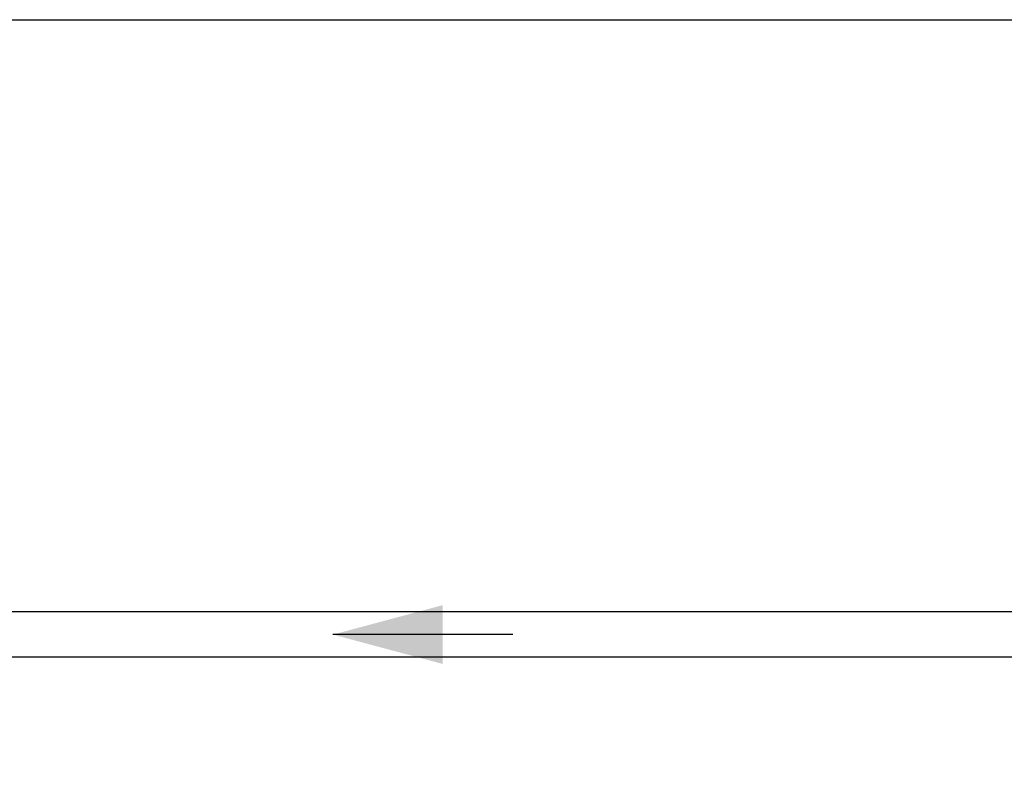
# Model space of a CAD drawing. Header units: millimetres. Extents: x -16331 to -10174, y -4135 to -3584.
# Tile 228 of 256: x -10364.02 to -10361.85, y -3950.66 to -3948.99. Entities that reach past the tile are written whole.
import ezdxf

# ---------------------------------------------------------------- set-up
doc = ezdxf.new("R2010")
doc.units = ezdxf.units.MM
for name, color, linetype, lineweight in [('DI-Detalhes', 1, 'Continuous', 30), ('TQ-Condutos Gordura', 2, 'Continuous', 25), ('TQ-Sentido conduto Gordura', 42, 'Continuous', 30)]:
    doc.layers.add(name, color=color, linetype=linetype, lineweight=lineweight)

msp = doc.modelspace()

# ---------------------------------------------------------------- hatches: boundary and pattern name
at = {"layer": 'TQ-Sentido conduto Gordura', "linetype": 'Continuous'}
msp.add_hatch(color=42, dxfattribs=at).paths.add_polyline_path([(-10363.3331, -3950.3432), (-10363.0917, -3950.4079), (-10363.0917, -3950.2785)])

# ---------------------------------------------------------------- linework, layer by layer
at = {"layer": 'DI-Detalhes'}
msp.add_lwpolyline([(-10369.8995, -3948.9888), (-10361.2555, -3948.9888), (-10361.2555, -3953.0779), (-10369.8995, -3953.0779), (-10369.8995, -3948.9888)], dxfattribs=at)
at = {"layer": 'TQ-Condutos Gordura'}
for p, q in [((-10359.507, -3950.2932), (-10366.6449, -3950.2932)), ((-10359.507, -3950.3932), (-10366.6449, -3950.3932))]:
    msp.add_line(p, q, dxfattribs=at)
at = {"layer": 'TQ-Sentido conduto Gordura'}
msp.add_lwpolyline([(-10362.9367, -3950.3432), (-10363.3331, -3950.3432)], dxfattribs=at)

doc.saveas('drawing.dxf')
